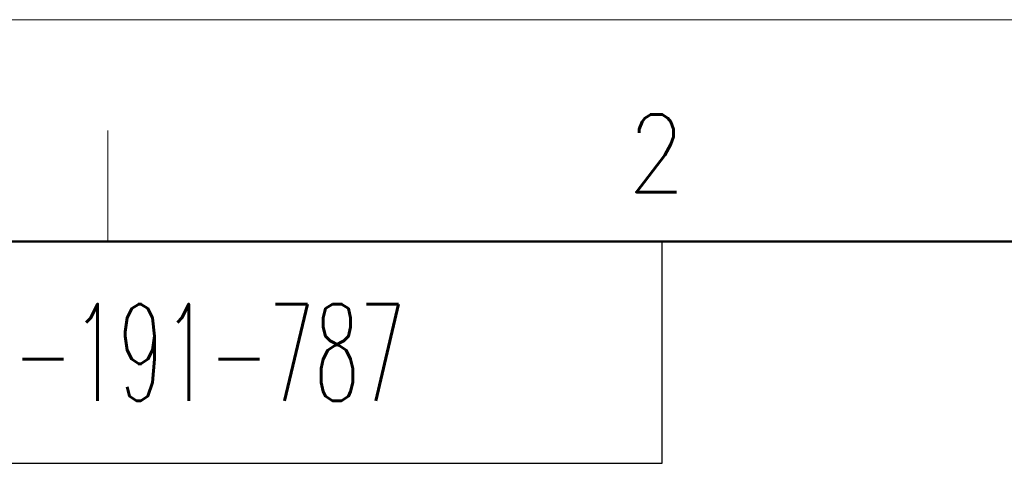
# Model space of a CAD drawing. Header units: millimetres. Extents: x 0 to 1733, y 0 to 1188.
# Tile 103 of 157: x 224 to 402, y 1108 to 1188. Entities that reach past the tile are written whole.
import ezdxf

# ---------------------------------------------------------------- set-up
doc = ezdxf.new("R2010")
doc.units = ezdxf.units.MM
doc.header["$LTSCALE"] = 0.727559
doc.layers.add('NoLayerName_001', color=7, linetype='Continuous')
doc.styles.get("Standard").update_dxf_attribs({"font": 'txt', "bigfont": 'extfont2'})

# ---------------------------------------------------------------- blocks, each defined once
blk = doc.blocks.new('JZB_0006')
at = {"layer": 'NoLayerName_001', "color": 3, "lineweight": 13, "insert": (11.99, 2.18), "char_height": 4.36, "attachment_point": 5}
blk.add_mtext('\\A1;\\W0.5500;900-191-787', dxfattribs=at)

msp = doc.modelspace()

# ---------------------------------------------------------------- linework, layer by layer
at = {"layer": 'NoLayerName_001', "color": 7, "linetype": 'Continuous', "lineweight": 13}
msp.add_line((0, 1188), (1680, 1188), dxfattribs=at)
at = {"layer": 'NoLayerName_001', "color": 2, "linetype": 'Continuous', "lineweight": 13}
msp.add_line((240, 1168), (240, 1148), dxfattribs=at)
at = {"layer": 'NoLayerName_001', "color": 7, "linetype": 'Continuous', "lineweight": 50}
msp.add_line((100, 1148), (1640, 1148), dxfattribs=at)
at = {"layer": 'NoLayerName_001', "color": 7, "linetype": 'Continuous', "lineweight": 25}
for p, q in [((340, 1108), (340, 1148)), ((100, 1108), (340, 1108))]:
    msp.add_line(p, q, dxfattribs=at)

# ---------------------------------------------------------------- block references
at = {"layer": 'NoLayerName_001', "xscale": 4, "yscale": 4, "zscale": 4}
msp.add_blockref('JZB_0006', (198.03999329, 1119.2800293), dxfattribs=at)

# ---------------------------------------------------------------- texts
at = {"layer": 'NoLayerName_001', "color": 2, "lineweight": 13, "insert": (333.809896, 1156.904256), "char_height": 14, "attachment_point": 7}
msp.add_mtext('\\A1;\\W0.8600;2', dxfattribs=at)

doc.saveas('drawing.dxf')
